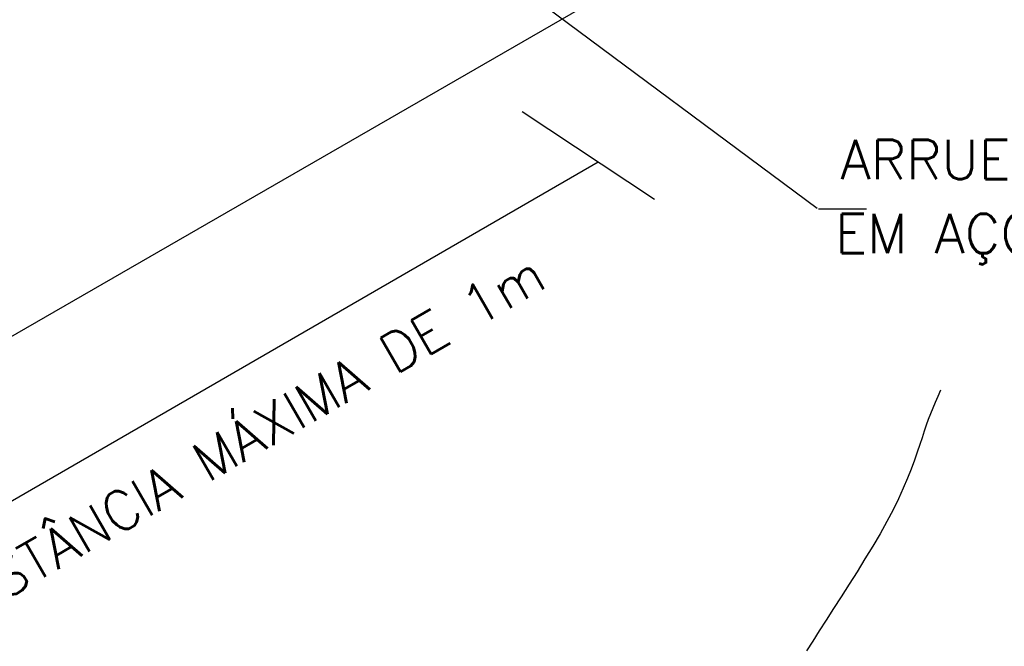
# Model space of a CAD drawing. Header units: millimetres. Extents: x 659 to 1031, y -73 to 11.
# Tile 88 of 141: x 925.91 to 930.92, y -62.86 to -59.68. Entities that reach past the tile are written whole.
import ezdxf

# ---------------------------------------------------------------- set-up
doc = ezdxf.new("R2010")
doc.units = ezdxf.units.MM
doc.header["$MEASUREMENT"] = 0
doc.linetypes.add('NULL', pattern=[0])
for name, color, linetype, lineweight in [('C01', 1, 'Continuous', 30), ('C02', 2, 'Continuous', 30), ('C03', 3, 'Continuous', 30)]:
    doc.layers.add(name, color=color, linetype=linetype, lineweight=lineweight)
doc.styles.add('ROMANS', font='ROMANS')

msp = doc.modelspace()

# ---------------------------------------------------------------- linework, layer by layer
at = {"layer": 'C01'}
for p, q in [((928.4683, -60.144), (929.1404, -60.5889)), ((925.118, -62.5575), (928.855, -60.3999))]:
    msp.add_line(p, q, dxfattribs=at)
at = {"layer": 'C02'}
for p, q in [((922.2115, -63.3965), (933.4429, -56.922)), ((928.0176, -59.1859), (929.9678, -60.6342)), ((929.9744, -60.6374), (930.2178, -60.6374))]:
    msp.add_line(p, q, dxfattribs=at)
msp.add_lwpolyline([(930.5948, -61.5591), (930.5948, -61.5591), (930.5801, -61.5918), (930.5667, -61.6224), (930.5548, -61.6515), (930.5433, -61.6799), (930.5325, -61.7084), (930.522, -61.7375), (930.5115, -61.7681), (930.5006, -61.8008), (930.4886, -61.8362), (930.4759, -61.8745), (930.4615, -61.9157), (930.4451, -61.9599), (930.4266, -62.0071), (930.4053, -62.0573), (930.3809, -62.1107), (930.3531, -62.1671), (930.3216, -62.2266), (930.2869, -62.2886), (930.2496, -62.3522), (930.2105, -62.4168), (930.1705, -62.4816), (930.1302, -62.5458), (930.0902, -62.6086), (930.0511, -62.6694), (930.0137, -62.7274), (929.9783, -62.7826), (929.9449, -62.8348), (929.9136, -62.8841)], dxfattribs=at)

# ---------------------------------------------------------------- texts
at = {"layer": 'C03', "linetype": 'NULL', "char_height": 0.2, "attachment_point": 7, "line_spacing_factor": 0.798, "style": 'ROMANS'}
for s, insert, width in [('ARRUELA LISA ABA LARGA ', (930.0855, -60.4881), 7.885714), ('EM AÇO INOX REF.:TEL-5305', (930.0585, -60.9208), 8.990476)]:
    msp.add_mtext(s, dxfattribs=dict(at, insert=insert, width=width))
at = {"layer": 'C03', "linetype": 'NULL', "insert": (925.6225, -62.752), "char_height": 0.2, "width": 7.866667, "attachment_point": 7, "rotation": 30.0001, "line_spacing_factor": 0.798, "style": 'ROMANS'}
msp.add_mtext('DISTÂNCIA MÁXIMA DE 1m', dxfattribs=at)

doc.saveas('drawing.dxf')
